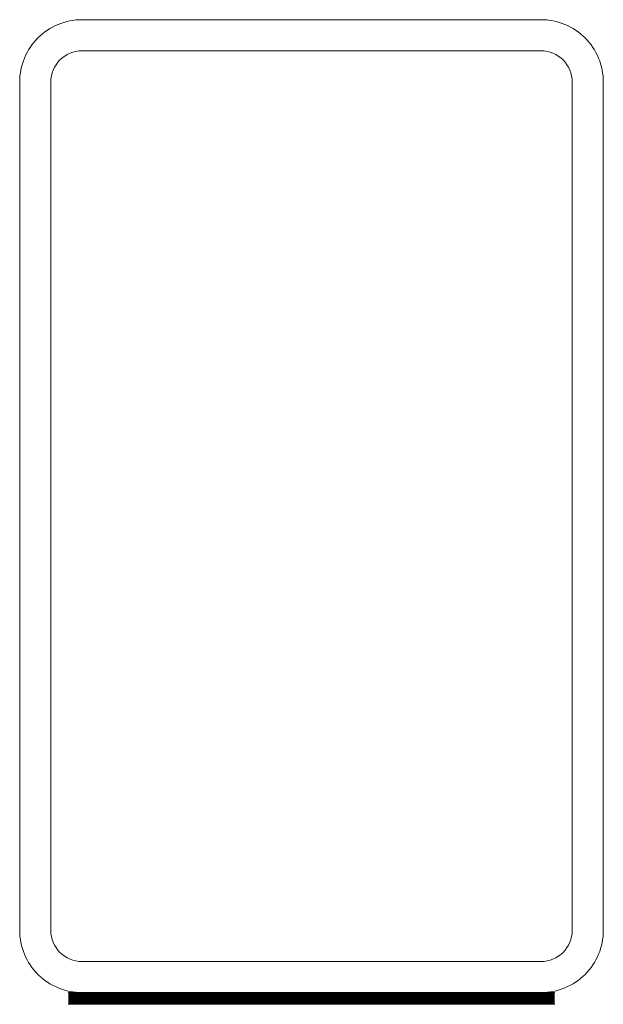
# Model space of a CAD drawing. Header units: inches. Extents: x -96941 to 10978768, y -673 to 1070890.
# Tile 184 of 256: x 61763 to 61823, y 3742 to 3843. Entities that reach past the tile are written whole.
import ezdxf

# ---------------------------------------------------------------- set-up
doc = ezdxf.new("R2010")
doc.units = ezdxf.units.IN
doc.linetypes.add('JIS_02_0.7', pattern=[1.35, 0.75, -0.6])
for name, color, linetype, lineweight in [('!_A_01_TENKÁ', 8, 'Continuous', 13), ('_MB_foil_0.7', 102, 'JIS_02_0.7', 70), ('_MB_foil_obrys_0.00', 106, 'Continuous', 0)]:
    doc.layers.add(name, color=color, linetype=linetype, lineweight=lineweight)

# ---------------------------------------------------------------- blocks, each defined once
blk = doc.blocks.new('-120699')
at = {"layer": '_MB_foil_0.7', "ltscale": 5, "const_width": 1.2}
blk.add_lwpolyline([(-25, 0.6), (25, 0.6)], dxfattribs=at)
at = {"layer": '_MB_foil_obrys_0.00', "ltscale": 5}
for points in [[(-25, 1.2), (25, 1.2)], [(-25, 0), (25, 0)]]:
    blk.add_lwpolyline(points, dxfattribs=at)

msp = doc.modelspace()

# ---------------------------------------------------------------- linework, layer by layer
at = {"layer": '!_A_01_TENKÁ', "color": 14, "true_color": 0xa30000}
for points in [[(61816.335, 3843.404, -0.4142136), (61822.735, 3837.004), (61822.735, 3749.804, -0.4142136), (61816.335, 3743.404), (61769.135, 3743.404, -0.4142136), (61762.735, 3749.804), (61762.735, 3837.004, -0.4142136), (61769.135, 3843.404)], [(61765.935, 3749.804), (61765.935, 3837.004, -0.4142136), (61769.135, 3840.204), (61816.335, 3840.204, -0.4142136), (61819.535, 3837.004), (61819.535, 3749.804, -0.4142136), (61816.335, 3746.604), (61769.135, 3746.604, -0.4142136)]]:
    msp.add_lwpolyline(points, format="xyb", close=True, dxfattribs=at)

# ---------------------------------------------------------------- block references
at = {"color": 14, "true_color": 0xa30000, "rotation": 180}
msp.add_blockref('-120699', (61792.735, 3743.404), dxfattribs=at)

doc.saveas('drawing.dxf')
